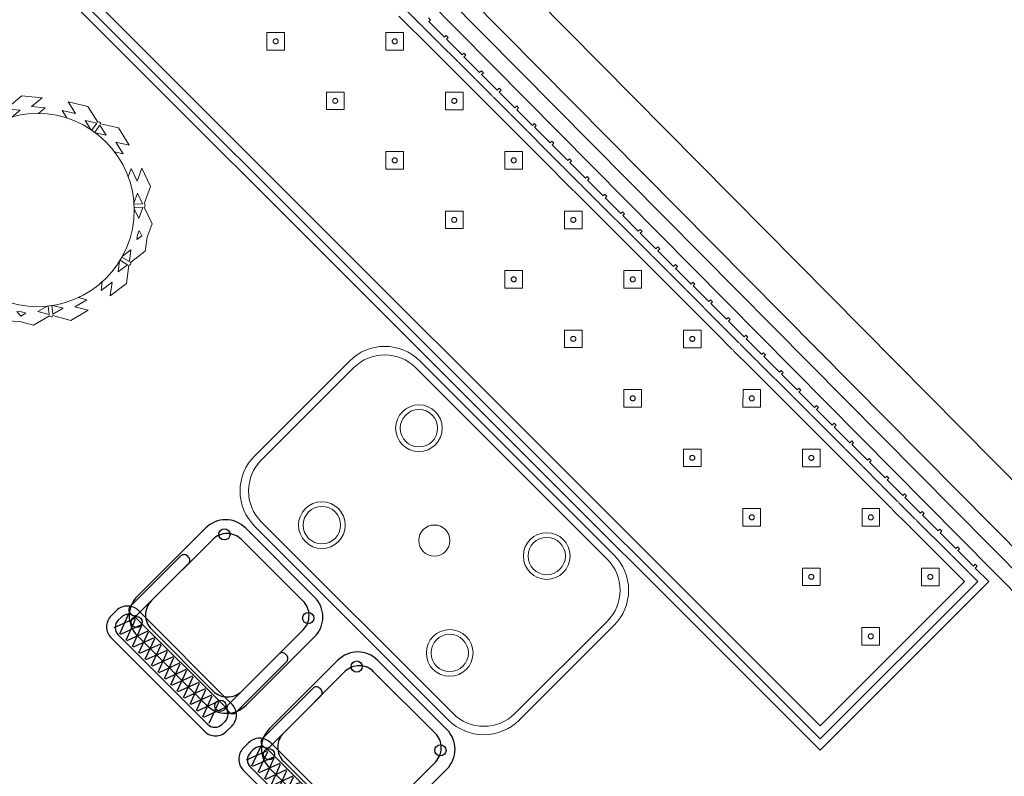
# Model space of a CAD drawing. Header units: metres. Extents: x 2232.4 to 2275.2, y 411.9 to 437.5.
# Tile 9 of 19: x 2244.5 to 2247.6, y 433.4 to 435.8. Entities that reach past the tile are written whole.
import ezdxf

# ---------------------------------------------------------------- set-up
doc = ezdxf.new("R2010")
doc.units = ezdxf.units.M
doc.layers.add('DOOR', color=5, linetype='Continuous')
doc.layers.add('RP_CHAIRS', color=7, linetype='Continuous')
for name, color, linetype, lineweight in [('NC_N1_BANQUETTES', 7, 'Continuous', 13), ('NC_N1_PLANTS', 7, 'Continuous', 13), ('NC_N1_TABLES', 7, 'Continuous', 13)]:
    doc.layers.add(name, color=color, linetype=linetype, lineweight=lineweight)

# ---------------------------------------------------------------- blocks, each defined once
blk = doc.blocks.new('NC_N1_TRIANGLE_L_BANQUETTE')
at = {"color": 0, "linetype": 'Continuous', "lineweight": -2}
for points in [[(0.027, 1.8), (0.027, 1.809), (0.035, 1.809), (0.035, 1.88), (0.027, 1.88), (0.027, 1.889), (0.035, 1.889), (0.035, 1.96), (0.027, 1.96), (0.027, 1.969), (0.035, 1.969), (0.035, 2.04), (0.027, 2.04), (0.027, 2.049), (0.035, 2.049), (0.035, 2.12), (0.027, 2.12), (0.027, 2.129), (0.035, 2.129), (0.035, 2.2), (0.027, 2.2), (0.027, 2.209), (0.035, 2.209), (0.035, 2.28), (0.027, 2.28), (0.027, 2.289), (0.035, 2.289), (0.035, 2.36), (0.027, 2.36), (0.027, 2.369), (0.035, 2.369), (0.035, 2.44), (0.027, 2.44), (0.027, 2.449), (0.035, 2.449), (0.035, 2.52), (0.027, 2.52), (0.027, 2.529), (0.035, 2.529), (0.035, 2.6), (0.027, 2.6), (0.027, 2.609), (0.035, 2.609), (0.035, 2.68), (0.027, 2.68), (0.027, 2.689), (0.035, 2.689), (0.035, 2.76), (0.027, 2.76), (0.027, 2.769), (0.035, 2.769), (0.035, 2.84), (0.027, 2.84), (0.027, 2.849), (0.035, 2.849), (0.035, 2.92), (0.027, 2.92), (0.027, 2.929), (0.035, 2.929), (0.035, 3), (0.027, 3), (0.027, 3.009), (0.035, 3.009), (0.035, 3.08), (0.027, 3.08), (0.027, 3.089), (0.035, 3.089), (0.035, 3.16), (0.027, 3.16), (0.027, 3.169), (0.035, 3.169), (0.035, 3.24), (0.027, 3.24), (0.027, 3.249), (0.035, 3.249), (0.035, 3.32), (0.027, 3.32), (0.027, 3.329), (0.035, 3.329), (0.035, 3.4), (0.027, 3.4), (0.027, 3.409), (0.035, 3.409), (0.035, 3.48), (0.027, 3.48), (0.027, 3.489), (0.035, 3.489), (0.035, 3.56), (0.027, 3.56), (0.027, 3.569), (0.035, 3.569), (0.035, 3.64), (0.027, 3.64), (0.027, 3.649), (0.035, 3.649), (0.035, 3.72), (0.027, 3.72), (0.027, 3.729), (0.035, 3.729), (0.035, 3.8), (0.027, 3.8), (0.027, 3.809), (0.035, 3.809), (0.035, 3.88), (0.027, 3.88), (0.027, 3.889), (0.035, 3.889), (0.035, 3.96), (0.027, 3.96), (0.027, 3.969), (0.035, 3.969), (0.035, 4.04), (0.027, 4.04), (0.027, 4.049), (0.035, 4.049), (0.035, 4.12), (0.027, 4.12), (0.027, 4.129), (0.035, 4.129), (0.035, 4.2), (0.027, 4.2), (0.027, 4.209), (0.035, 4.209), (0.035, 4.28), (0.027, 4.28), (0.027, 4.289), (0.035, 4.289), (0.035, 4.35), (0.8, 4.35), (0.8, 0.8)], [(0.06, 1.729), (0.06, 1.8), (0.0599, 1.8025), (0.0596, 1.8045), (0.0599, 1.8065), (0.06, 1.809), (0.06, 1.88), (0.0599, 1.8825), (0.0596, 1.8845), (0.0599, 1.8865), (0.06, 1.889), (0.06, 1.96), (0.0599, 1.9625), (0.0596, 1.9645), (0.0599, 1.9665), (0.06, 1.969), (0.06, 2.04), (0.0599, 2.0425), (0.0596, 2.0445), (0.0599, 2.0465), (0.06, 2.049), (0.06, 2.12), (0.0599, 2.1225), (0.0596, 2.1245), (0.0599, 2.1265), (0.06, 2.129), (0.06, 2.2), (0.0599, 2.2025), (0.0596, 2.2045), (0.0599, 2.2065), (0.06, 2.209), (0.06, 2.28), (0.0599, 2.2825), (0.0596, 2.2845), (0.0599, 2.2865), (0.06, 2.289), (0.06, 2.36), (0.0599, 2.3625), (0.0596, 2.3645), (0.0599, 2.3665), (0.06, 2.369), (0.06, 2.44), (0.0599, 2.4425), (0.0596, 2.4445), (0.0599, 2.4465), (0.06, 2.449), (0.06, 2.52), (0.0599, 2.5225), (0.0596, 2.5245), (0.0599, 2.5265), (0.06, 2.529), (0.06, 2.6), (0.0599, 2.6025), (0.0596, 2.6045), (0.0599, 2.6065), (0.06, 2.609), (0.06, 2.68), (0.0599, 2.6825), (0.0596, 2.6845), (0.0599, 2.6865), (0.06, 2.689), (0.06, 2.76), (0.0599, 2.7625), (0.0596, 2.7645), (0.0599, 2.7665), (0.06, 2.769), (0.06, 2.84), (0.0599, 2.8425), (0.0596, 2.8445), (0.0599, 2.8465), (0.06, 2.849), (0.06, 2.92), (0.0599, 2.9225), (0.0596, 2.9245), (0.0599, 2.9265), (0.06, 2.929), (0.06, 3), (0.0599, 3.0025), (0.0596, 3.0045), (0.0599, 3.0065), (0.06, 3.009), (0.06, 3.08), (0.0599, 3.0825), (0.0596, 3.0845), (0.0599, 3.0865), (0.06, 3.089), (0.06, 3.16), (0.0599, 3.1625), (0.0596, 3.1645), (0.0599, 3.1665), (0.06, 3.169), (0.06, 3.24), (0.0599, 3.2425), (0.0596, 3.2445), (0.0599, 3.2465), (0.06, 3.249), (0.06, 3.32), (0.0599, 3.3225), (0.0596, 3.3245), (0.0599, 3.3265), (0.06, 3.329), (0.06, 3.4), (0.0599, 3.4025), (0.0596, 3.4045), (0.0599, 3.4065), (0.06, 3.409), (0.06, 3.48), (0.0599, 3.4825), (0.0596, 3.4845), (0.0599, 3.4865), (0.06, 3.489), (0.06, 3.56), (0.0599, 3.5625), (0.0596, 3.5645), (0.0599, 3.5665), (0.06, 3.569), (0.06, 3.64), (0.0599, 3.6425), (0.0596, 3.6445), (0.0599, 3.6465), (0.06, 3.649), (0.06, 3.72), (0.0599, 3.7225), (0.0596, 3.7245), (0.0599, 3.7265), (0.06, 3.729), (0.06, 3.8), (0.0599, 3.8025), (0.0596, 3.8045), (0.0599, 3.8065), (0.06, 3.809), (0.06, 3.88), (0.0599, 3.8825), (0.0596, 3.8845), (0.0599, 3.8865), (0.06, 3.889), (0.06, 3.96), (0.0599, 3.9625), (0.0596, 3.9645), (0.0599, 3.9665), (0.06, 3.969), (0.06, 4.04), (0.0599, 4.0425), (0.0596, 4.0445), (0.0599, 4.0465), (0.06, 4.049), (0.06, 4.12), (0.0599, 4.1225), (0.0596, 4.1245), (0.0599, 4.1265), (0.06, 4.129), (0.06, 4.2), (0.0599, 4.2025), (0.0596, 4.2045), (0.0599, 4.2065), (0.06, 4.209), (0.06, 4.28), (0.0599, 4.2825), (0.0596, 4.2845), (0.0599, 4.2865), (0.06, 4.289), (0.06, 4.325), (0.775, 4.325), (0.775, 0.8)], [(0.09, 1.729), (0.09, 1.8), (0.0898, 1.8045), (0.09, 1.809), (0.09, 1.88), (0.0898, 1.8845), (0.09, 1.889), (0.09, 1.96), (0.0898, 1.9645), (0.09, 1.969), (0.09, 2.04), (0.0898, 2.0445), (0.09, 2.049), (0.09, 2.12), (0.0898, 2.1245), (0.09, 2.129), (0.09, 2.2), (0.0898, 2.2045), (0.09, 2.209), (0.09, 2.28), (0.0898, 2.2845), (0.09, 2.289), (0.09, 2.36), (0.0898, 2.3645), (0.09, 2.369), (0.09, 2.44), (0.0898, 2.4445), (0.09, 2.449), (0.09, 2.52), (0.0898, 2.5245), (0.09, 2.529), (0.09, 2.6), (0.0898, 2.6045), (0.09, 2.609), (0.09, 2.68), (0.0898, 2.6845), (0.09, 2.689), (0.09, 2.76), (0.0898, 2.7645), (0.09, 2.769), (0.09, 2.84), (0.0898, 2.8445), (0.09, 2.849), (0.09, 2.92), (0.0898, 2.9245), (0.09, 2.929), (0.09, 3), (0.0898, 3.0045), (0.09, 3.009), (0.09, 3.08), (0.0898, 3.0845), (0.09, 3.089), (0.09, 3.16), (0.0898, 3.1645), (0.09, 3.169), (0.09, 3.24), (0.0898, 3.2445), (0.09, 3.249), (0.09, 3.32), (0.0898, 3.3245), (0.09, 3.329), (0.09, 3.4), (0.0898, 3.4045), (0.09, 3.409), (0.09, 3.48), (0.0898, 3.4845), (0.09, 3.489), (0.09, 3.56), (0.0898, 3.5645), (0.09, 3.569), (0.09, 3.64), (0.0898, 3.6445), (0.09, 3.649), (0.09, 3.72), (0.0898, 3.7245), (0.09, 3.729), (0.09, 3.8), (0.0898, 3.8045), (0.09, 3.809), (0.09, 3.88), (0.0898, 3.8845), (0.09, 3.889), (0.09, 3.96), (0.0898, 3.9645), (0.09, 3.969), (0.09, 4.04), (0.0898, 4.0445), (0.09, 4.049), (0.09, 4.12), (0.0898, 4.1245), (0.09, 4.129), (0.09, 4.2), (0.0898, 4.2045), (0.09, 4.209), (0.09, 4.28), (0.0898, 4.2845), (0.09, 4.289), (0.09, 4.295), (0.745, 4.295), (0.745, 0.8)]]:
    blk.add_lwpolyline(points, dxfattribs=at)
for points in [[(0.157, 4.167), (0.197, 4.207), (0.157, 4.247), (0.117, 4.207)], [(0.427, 4.167), (0.467, 4.207), (0.427, 4.247), (0.387, 4.207)], [(0.165, 4.207), (0.165, 4.2062), (0.1648, 4.2054), (0.1647, 4.2047), (0.1644, 4.2039), (0.1641, 4.2032), (0.1637, 4.2026), (0.1632, 4.2019), (0.1627, 4.2013), (0.1621, 4.2008), (0.1614, 4.2003), (0.1608, 4.1999), (0.1601, 4.1996), (0.1593, 4.1993), (0.1586, 4.1992), (0.1578, 4.199), (0.157, 4.199), (0.1562, 4.199), (0.1554, 4.1992), (0.1547, 4.1993), (0.1539, 4.1996), (0.1532, 4.1999), (0.1526, 4.2003), (0.1519, 4.2008), (0.1513, 4.2013), (0.1508, 4.2019), (0.1503, 4.2026), (0.1499, 4.2032), (0.1496, 4.2039), (0.1493, 4.2047), (0.1492, 4.2054), (0.149, 4.2062), (0.149, 4.207), (0.149, 4.2078), (0.1492, 4.2086), (0.1493, 4.2093), (0.1496, 4.2101), (0.1499, 4.2108), (0.1503, 4.2114), (0.1508, 4.2121), (0.1513, 4.2127), (0.1519, 4.2132), (0.1526, 4.2137), (0.1532, 4.2141), (0.1539, 4.2144), (0.1547, 4.2147), (0.1554, 4.2148), (0.1562, 4.215), (0.157, 4.215), (0.1578, 4.215), (0.1586, 4.2148), (0.1593, 4.2147), (0.1601, 4.2144), (0.1608, 4.2141), (0.1614, 4.2137), (0.1621, 4.2132), (0.1627, 4.2127), (0.1632, 4.2121), (0.1637, 4.2114), (0.1641, 4.2108), (0.1644, 4.2101), (0.1647, 4.2093), (0.1648, 4.2086), (0.165, 4.2078)], [(0.435, 4.207), (0.435, 4.2062), (0.4348, 4.2054), (0.4347, 4.2047), (0.4344, 4.2039), (0.4341, 4.2032), (0.4337, 4.2026), (0.4332, 4.2019), (0.4327, 4.2013), (0.4321, 4.2008), (0.4314, 4.2003), (0.4308, 4.1999), (0.4301, 4.1996), (0.4293, 4.1993), (0.4286, 4.1992), (0.4278, 4.199), (0.427, 4.199), (0.4262, 4.199), (0.4254, 4.1992), (0.4247, 4.1993), (0.4239, 4.1996), (0.4232, 4.1999), (0.4226, 4.2003), (0.4219, 4.2008), (0.4213, 4.2013), (0.4208, 4.2019), (0.4203, 4.2026), (0.4199, 4.2032), (0.4196, 4.2039), (0.4193, 4.2047), (0.4192, 4.2054), (0.419, 4.2062), (0.419, 4.207), (0.419, 4.2078), (0.4192, 4.2086), (0.4193, 4.2093), (0.4196, 4.2101), (0.4199, 4.2108), (0.4203, 4.2114), (0.4208, 4.2121), (0.4213, 4.2127), (0.4219, 4.2132), (0.4226, 4.2137), (0.4232, 4.2141), (0.4239, 4.2144), (0.4247, 4.2147), (0.4254, 4.2148), (0.4262, 4.215), (0.427, 4.215), (0.4278, 4.215), (0.4286, 4.2148), (0.4293, 4.2147), (0.4301, 4.2144), (0.4308, 4.2141), (0.4314, 4.2137), (0.4321, 4.2132), (0.4327, 4.2127), (0.4332, 4.2121), (0.4337, 4.2114), (0.4341, 4.2108), (0.4344, 4.2101), (0.4347, 4.2093), (0.4348, 4.2086), (0.435, 4.2078)], [(0.157, 3.897), (0.197, 3.937), (0.157, 3.977), (0.117, 3.937)], [(0.427, 3.897), (0.467, 3.937), (0.427, 3.977), (0.387, 3.937)], [(0.165, 3.937), (0.165, 3.9362), (0.1648, 3.9354), (0.1647, 3.9347), (0.1644, 3.9339), (0.1641, 3.9332), (0.1637, 3.9326), (0.1632, 3.9319), (0.1627, 3.9313), (0.1621, 3.9308), (0.1614, 3.9303), (0.1608, 3.9299), (0.1601, 3.9296), (0.1593, 3.9293), (0.1586, 3.9292), (0.1578, 3.929), (0.157, 3.929), (0.1562, 3.929), (0.1554, 3.9292), (0.1547, 3.9293), (0.1539, 3.9296), (0.1532, 3.9299), (0.1526, 3.9303), (0.1519, 3.9308), (0.1513, 3.9313), (0.1508, 3.9319), (0.1503, 3.9326), (0.1499, 3.9332), (0.1496, 3.9339), (0.1493, 3.9347), (0.1492, 3.9354), (0.149, 3.9362), (0.149, 3.937), (0.149, 3.9378), (0.1492, 3.9386), (0.1493, 3.9393), (0.1496, 3.9401), (0.1499, 3.9408), (0.1503, 3.9414), (0.1508, 3.9421), (0.1513, 3.9427), (0.1519, 3.9432), (0.1526, 3.9437), (0.1532, 3.9441), (0.1539, 3.9444), (0.1547, 3.9447), (0.1554, 3.9448), (0.1562, 3.945), (0.157, 3.945), (0.1578, 3.945), (0.1586, 3.9448), (0.1593, 3.9447), (0.1601, 3.9444), (0.1608, 3.9441), (0.1614, 3.9437), (0.1621, 3.9432), (0.1627, 3.9427), (0.1632, 3.9421), (0.1637, 3.9414), (0.1641, 3.9408), (0.1644, 3.9401), (0.1647, 3.9393), (0.1648, 3.9386), (0.165, 3.9378)], [(0.435, 3.937), (0.435, 3.9362), (0.4348, 3.9354), (0.4347, 3.9347), (0.4344, 3.9339), (0.4341, 3.9332), (0.4337, 3.9326), (0.4332, 3.9319), (0.4327, 3.9313), (0.4321, 3.9308), (0.4314, 3.9303), (0.4308, 3.9299), (0.4301, 3.9296), (0.4293, 3.9293), (0.4286, 3.9292), (0.4278, 3.929), (0.427, 3.929), (0.4262, 3.929), (0.4254, 3.9292), (0.4247, 3.9293), (0.4239, 3.9296), (0.4232, 3.9299), (0.4226, 3.9303), (0.4219, 3.9308), (0.4213, 3.9313), (0.4208, 3.9319), (0.4203, 3.9326), (0.4199, 3.9332), (0.4196, 3.9339), (0.4193, 3.9347), (0.4192, 3.9354), (0.419, 3.9362), (0.419, 3.937), (0.419, 3.9378), (0.4192, 3.9386), (0.4193, 3.9393), (0.4196, 3.9401), (0.4199, 3.9408), (0.4203, 3.9414), (0.4208, 3.9421), (0.4213, 3.9427), (0.4219, 3.9432), (0.4226, 3.9437), (0.4232, 3.9441), (0.4239, 3.9444), (0.4247, 3.9447), (0.4254, 3.9448), (0.4262, 3.945), (0.427, 3.945), (0.4278, 3.945), (0.4286, 3.9448), (0.4293, 3.9447), (0.4301, 3.9444), (0.4308, 3.9441), (0.4314, 3.9437), (0.4321, 3.9432), (0.4327, 3.9427), (0.4332, 3.9421), (0.4337, 3.9414), (0.4341, 3.9408), (0.4344, 3.9401), (0.4347, 3.9393), (0.4348, 3.9386), (0.435, 3.9378)], [(0.157, 3.627), (0.197, 3.667), (0.157, 3.707), (0.117, 3.667)], [(0.427, 3.627), (0.467, 3.667), (0.427, 3.707), (0.387, 3.667)], [(0.165, 3.667), (0.165, 3.6662), (0.1648, 3.6654), (0.1647, 3.6647), (0.1644, 3.6639), (0.1641, 3.6632), (0.1637, 3.6626), (0.1632, 3.6619), (0.1627, 3.6613), (0.1621, 3.6608), (0.1614, 3.6603), (0.1608, 3.6599), (0.1601, 3.6596), (0.1593, 3.6593), (0.1586, 3.6592), (0.1578, 3.659), (0.157, 3.659), (0.1562, 3.659), (0.1554, 3.6592), (0.1547, 3.6593), (0.1539, 3.6596), (0.1532, 3.6599), (0.1526, 3.6603), (0.1519, 3.6608), (0.1513, 3.6613), (0.1508, 3.6619), (0.1503, 3.6626), (0.1499, 3.6632), (0.1496, 3.6639), (0.1493, 3.6647), (0.1492, 3.6654), (0.149, 3.6662), (0.149, 3.667), (0.149, 3.6678), (0.1492, 3.6686), (0.1493, 3.6693), (0.1496, 3.6701), (0.1499, 3.6708), (0.1503, 3.6714), (0.1508, 3.6721), (0.1513, 3.6727), (0.1519, 3.6732), (0.1526, 3.6737), (0.1532, 3.6741), (0.1539, 3.6744), (0.1547, 3.6747), (0.1554, 3.6748), (0.1562, 3.675), (0.157, 3.675), (0.1578, 3.675), (0.1586, 3.6748), (0.1593, 3.6747), (0.1601, 3.6744), (0.1608, 3.6741), (0.1614, 3.6737), (0.1621, 3.6732), (0.1627, 3.6727), (0.1632, 3.6721), (0.1637, 3.6714), (0.1641, 3.6708), (0.1644, 3.6701), (0.1647, 3.6693), (0.1648, 3.6686), (0.165, 3.6678)], [(0.435, 3.667), (0.435, 3.6662), (0.4348, 3.6654), (0.4347, 3.6647), (0.4344, 3.6639), (0.4341, 3.6632), (0.4337, 3.6626), (0.4332, 3.6619), (0.4327, 3.6613), (0.4321, 3.6608), (0.4314, 3.6603), (0.4308, 3.6599), (0.4301, 3.6596), (0.4293, 3.6593), (0.4286, 3.6592), (0.4278, 3.659), (0.427, 3.659), (0.4262, 3.659), (0.4254, 3.6592), (0.4247, 3.6593), (0.4239, 3.6596), (0.4232, 3.6599), (0.4226, 3.6603), (0.4219, 3.6608), (0.4213, 3.6613), (0.4208, 3.6619), (0.4203, 3.6626), (0.4199, 3.6632), (0.4196, 3.6639), (0.4193, 3.6647), (0.4192, 3.6654), (0.419, 3.6662), (0.419, 3.667), (0.419, 3.6678), (0.4192, 3.6686), (0.4193, 3.6693), (0.4196, 3.6701), (0.4199, 3.6708), (0.4203, 3.6714), (0.4208, 3.6721), (0.4213, 3.6727), (0.4219, 3.6732), (0.4226, 3.6737), (0.4232, 3.6741), (0.4239, 3.6744), (0.4247, 3.6747), (0.4254, 3.6748), (0.4262, 3.675), (0.427, 3.675), (0.4278, 3.675), (0.4286, 3.6748), (0.4293, 3.6747), (0.4301, 3.6744), (0.4308, 3.6741), (0.4314, 3.6737), (0.4321, 3.6732), (0.4327, 3.6727), (0.4332, 3.6721), (0.4337, 3.6714), (0.4341, 3.6708), (0.4344, 3.6701), (0.4347, 3.6693), (0.4348, 3.6686), (0.435, 3.6678)], [(0.157, 3.357), (0.197, 3.397), (0.157, 3.437), (0.117, 3.397)], [(0.427, 3.357), (0.467, 3.397), (0.427, 3.437), (0.387, 3.397)], [(0.165, 3.397), (0.165, 3.3962), (0.1648, 3.3954), (0.1647, 3.3947), (0.1644, 3.3939), (0.1641, 3.3932), (0.1637, 3.3926), (0.1632, 3.3919), (0.1627, 3.3913), (0.1621, 3.3908), (0.1614, 3.3903), (0.1608, 3.3899), (0.1601, 3.3896), (0.1593, 3.3893), (0.1586, 3.3892), (0.1578, 3.389), (0.157, 3.389), (0.1562, 3.389), (0.1554, 3.3892), (0.1547, 3.3893), (0.1539, 3.3896), (0.1532, 3.3899), (0.1526, 3.3903), (0.1519, 3.3908), (0.1513, 3.3913), (0.1508, 3.3919), (0.1503, 3.3926), (0.1499, 3.3932), (0.1496, 3.3939), (0.1493, 3.3947), (0.1492, 3.3954), (0.149, 3.3962), (0.149, 3.397), (0.149, 3.3978), (0.1492, 3.3986), (0.1493, 3.3993), (0.1496, 3.4001), (0.1499, 3.4008), (0.1503, 3.4014), (0.1508, 3.4021), (0.1513, 3.4027), (0.1519, 3.4032), (0.1526, 3.4037), (0.1532, 3.4041), (0.1539, 3.4044), (0.1547, 3.4047), (0.1554, 3.4048), (0.1562, 3.405), (0.157, 3.405), (0.1578, 3.405), (0.1586, 3.4048), (0.1593, 3.4047), (0.1601, 3.4044), (0.1608, 3.4041), (0.1614, 3.4037), (0.1621, 3.4032), (0.1627, 3.4027), (0.1632, 3.4021), (0.1637, 3.4014), (0.1641, 3.4008), (0.1644, 3.4001), (0.1647, 3.3993), (0.1648, 3.3986), (0.165, 3.3978)], [(0.435, 3.397), (0.435, 3.3962), (0.4348, 3.3954), (0.4347, 3.3947), (0.4344, 3.3939), (0.4341, 3.3932), (0.4337, 3.3926), (0.4332, 3.3919), (0.4327, 3.3913), (0.4321, 3.3908), (0.4314, 3.3903), (0.4308, 3.3899), (0.4301, 3.3896), (0.4293, 3.3893), (0.4286, 3.3892), (0.4278, 3.389), (0.427, 3.389), (0.4262, 3.389), (0.4254, 3.3892), (0.4247, 3.3893), (0.4239, 3.3896), (0.4232, 3.3899), (0.4226, 3.3903), (0.4219, 3.3908), (0.4213, 3.3913), (0.4208, 3.3919), (0.4203, 3.3926), (0.4199, 3.3932), (0.4196, 3.3939), (0.4193, 3.3947), (0.4192, 3.3954), (0.419, 3.3962), (0.419, 3.397), (0.419, 3.3978), (0.4192, 3.3986), (0.4193, 3.3993), (0.4196, 3.4001), (0.4199, 3.4008), (0.4203, 3.4014), (0.4208, 3.4021), (0.4213, 3.4027), (0.4219, 3.4032), (0.4226, 3.4037), (0.4232, 3.4041), (0.4239, 3.4044), (0.4247, 3.4047), (0.4254, 3.4048), (0.4262, 3.405), (0.427, 3.405), (0.4278, 3.405), (0.4286, 3.4048), (0.4293, 3.4047), (0.4301, 3.4044), (0.4308, 3.4041), (0.4314, 3.4037), (0.4321, 3.4032), (0.4327, 3.4027), (0.4332, 3.4021), (0.4337, 3.4014), (0.4341, 3.4008), (0.4344, 3.4001), (0.4347, 3.3993), (0.4348, 3.3986), (0.435, 3.3978)], [(0.157, 3.087), (0.197, 3.127), (0.157, 3.167), (0.117, 3.127)], [(0.427, 3.087), (0.467, 3.127), (0.427, 3.167), (0.387, 3.127)], [(0.165, 3.127), (0.165, 3.1262), (0.1648, 3.1254), (0.1647, 3.1247), (0.1644, 3.1239), (0.1641, 3.1232), (0.1637, 3.1226), (0.1632, 3.1219), (0.1627, 3.1213), (0.1621, 3.1208), (0.1614, 3.1203), (0.1608, 3.1199), (0.1601, 3.1196), (0.1593, 3.1193), (0.1586, 3.1192), (0.1578, 3.119), (0.157, 3.119), (0.1562, 3.119), (0.1554, 3.1192), (0.1547, 3.1193), (0.1539, 3.1196), (0.1532, 3.1199), (0.1526, 3.1203), (0.1519, 3.1208), (0.1513, 3.1213), (0.1508, 3.1219), (0.1503, 3.1226), (0.1499, 3.1232), (0.1496, 3.1239), (0.1493, 3.1247), (0.1492, 3.1254), (0.149, 3.1262), (0.149, 3.127), (0.149, 3.1278), (0.1492, 3.1286), (0.1493, 3.1293), (0.1496, 3.1301), (0.1499, 3.1308), (0.1503, 3.1314), (0.1508, 3.1321), (0.1513, 3.1327), (0.1519, 3.1332), (0.1526, 3.1337), (0.1532, 3.1341), (0.1539, 3.1344), (0.1547, 3.1347), (0.1554, 3.1348), (0.1562, 3.135), (0.157, 3.135), (0.1578, 3.135), (0.1586, 3.1348), (0.1593, 3.1347), (0.1601, 3.1344), (0.1608, 3.1341), (0.1614, 3.1337), (0.1621, 3.1332), (0.1627, 3.1327), (0.1632, 3.1321), (0.1637, 3.1314), (0.1641, 3.1308), (0.1644, 3.1301), (0.1647, 3.1293), (0.1648, 3.1286), (0.165, 3.1278)], [(0.435, 3.127), (0.435, 3.1262), (0.4348, 3.1254), (0.4347, 3.1247), (0.4344, 3.1239), (0.4341, 3.1232), (0.4337, 3.1226), (0.4332, 3.1219), (0.4327, 3.1213), (0.4321, 3.1208), (0.4314, 3.1203), (0.4308, 3.1199), (0.4301, 3.1196), (0.4293, 3.1193), (0.4286, 3.1192), (0.4278, 3.119), (0.427, 3.119), (0.4262, 3.119), (0.4254, 3.1192), (0.4247, 3.1193), (0.4239, 3.1196), (0.4232, 3.1199), (0.4226, 3.1203), (0.4219, 3.1208), (0.4213, 3.1213), (0.4208, 3.1219), (0.4203, 3.1226), (0.4199, 3.1232), (0.4196, 3.1239), (0.4193, 3.1247), (0.4192, 3.1254), (0.419, 3.1262), (0.419, 3.127), (0.419, 3.1278), (0.4192, 3.1286), (0.4193, 3.1293), (0.4196, 3.1301), (0.4199, 3.1308), (0.4203, 3.1314), (0.4208, 3.1321), (0.4213, 3.1327), (0.4219, 3.1332), (0.4226, 3.1337), (0.4232, 3.1341), (0.4239, 3.1344), (0.4247, 3.1347), (0.4254, 3.1348), (0.4262, 3.135), (0.427, 3.135), (0.4278, 3.135), (0.4286, 3.1348), (0.4293, 3.1347), (0.4301, 3.1344), (0.4308, 3.1341), (0.4314, 3.1337), (0.4321, 3.1332), (0.4327, 3.1327), (0.4332, 3.1321), (0.4337, 3.1314), (0.4341, 3.1308), (0.4344, 3.1301), (0.4347, 3.1293), (0.4348, 3.1286), (0.435, 3.1278)], [(0.157, 2.817), (0.197, 2.857), (0.157, 2.897), (0.117, 2.857)], [(0.427, 2.817), (0.467, 2.857), (0.427, 2.897), (0.387, 2.857)], [(0.165, 2.857), (0.165, 2.8562), (0.1648, 2.8554), (0.1647, 2.8547), (0.1644, 2.8539), (0.1641, 2.8532), (0.1637, 2.8526), (0.1632, 2.8519), (0.1627, 2.8513), (0.1621, 2.8508), (0.1614, 2.8503), (0.1608, 2.8499), (0.1601, 2.8496), (0.1593, 2.8493), (0.1586, 2.8492), (0.1578, 2.849), (0.157, 2.849), (0.1562, 2.849), (0.1554, 2.8492), (0.1547, 2.8493), (0.1539, 2.8496), (0.1532, 2.8499), (0.1526, 2.8503), (0.1519, 2.8508), (0.1513, 2.8513), (0.1508, 2.8519), (0.1503, 2.8526), (0.1499, 2.8532), (0.1496, 2.8539), (0.1493, 2.8547), (0.1492, 2.8554), (0.149, 2.8562), (0.149, 2.857), (0.149, 2.8578), (0.1492, 2.8586), (0.1493, 2.8593), (0.1496, 2.8601), (0.1499, 2.8608), (0.1503, 2.8614), (0.1508, 2.8621), (0.1513, 2.8627), (0.1519, 2.8632), (0.1526, 2.8637), (0.1532, 2.8641), (0.1539, 2.8644), (0.1547, 2.8647), (0.1554, 2.8648), (0.1562, 2.865), (0.157, 2.865), (0.1578, 2.865), (0.1586, 2.8648), (0.1593, 2.8647), (0.1601, 2.8644), (0.1608, 2.8641), (0.1614, 2.8637), (0.1621, 2.8632), (0.1627, 2.8627), (0.1632, 2.8621), (0.1637, 2.8614), (0.1641, 2.8608), (0.1644, 2.8601), (0.1647, 2.8593), (0.1648, 2.8586), (0.165, 2.8578)], [(0.435, 2.857), (0.435, 2.8562), (0.4348, 2.8554), (0.4347, 2.8547), (0.4344, 2.8539), (0.4341, 2.8532), (0.4337, 2.8526), (0.4332, 2.8519), (0.4327, 2.8513), (0.4321, 2.8508), (0.4314, 2.8503), (0.4308, 2.8499), (0.4301, 2.8496), (0.4293, 2.8493), (0.4286, 2.8492), (0.4278, 2.849), (0.427, 2.849), (0.4262, 2.849), (0.4254, 2.8492), (0.4247, 2.8493), (0.4239, 2.8496), (0.4232, 2.8499), (0.4226, 2.8503), (0.4219, 2.8508), (0.4213, 2.8513), (0.4208, 2.8519), (0.4203, 2.8526), (0.4199, 2.8532), (0.4196, 2.8539), (0.4193, 2.8547), (0.4192, 2.8554), (0.419, 2.8562), (0.419, 2.857), (0.419, 2.8578), (0.4192, 2.8586), (0.4193, 2.8593), (0.4196, 2.8601), (0.4199, 2.8608), (0.4203, 2.8614), (0.4208, 2.8621), (0.4213, 2.8627), (0.4219, 2.8632), (0.4226, 2.8637), (0.4232, 2.8641), (0.4239, 2.8644), (0.4247, 2.8647), (0.4254, 2.8648), (0.4262, 2.865), (0.427, 2.865), (0.4278, 2.865), (0.4286, 2.8648), (0.4293, 2.8647), (0.4301, 2.8644), (0.4308, 2.8641), (0.4314, 2.8637), (0.4321, 2.8632), (0.4327, 2.8627), (0.4332, 2.8621), (0.4337, 2.8614), (0.4341, 2.8608), (0.4344, 2.8601), (0.4347, 2.8593), (0.4348, 2.8586), (0.435, 2.8578)], [(0.157, 2.547), (0.197, 2.587), (0.157, 2.627), (0.117, 2.587)], [(0.427, 2.547), (0.467, 2.587), (0.427, 2.627), (0.387, 2.587)], [(0.165, 2.587), (0.165, 2.5862), (0.1648, 2.5854), (0.1647, 2.5847), (0.1644, 2.5839), (0.1641, 2.5832), (0.1637, 2.5826), (0.1632, 2.5819), (0.1627, 2.5813), (0.1621, 2.5808), (0.1614, 2.5803), (0.1608, 2.5799), (0.1601, 2.5796), (0.1593, 2.5793), (0.1586, 2.5792), (0.1578, 2.579), (0.157, 2.579), (0.1562, 2.579), (0.1554, 2.5792), (0.1547, 2.5793), (0.1539, 2.5796), (0.1532, 2.5799), (0.1526, 2.5803), (0.1519, 2.5808), (0.1513, 2.5813), (0.1508, 2.5819), (0.1503, 2.5826), (0.1499, 2.5832), (0.1496, 2.5839), (0.1493, 2.5847), (0.1492, 2.5854), (0.149, 2.5862), (0.149, 2.587), (0.149, 2.5878), (0.1492, 2.5886), (0.1493, 2.5893), (0.1496, 2.5901), (0.1499, 2.5908), (0.1503, 2.5914), (0.1508, 2.5921), (0.1513, 2.5927), (0.1519, 2.5932), (0.1526, 2.5937), (0.1532, 2.5941), (0.1539, 2.5944), (0.1547, 2.5947), (0.1554, 2.5948), (0.1562, 2.595), (0.157, 2.595), (0.1578, 2.595), (0.1586, 2.5948), (0.1593, 2.5947), (0.1601, 2.5944), (0.1608, 2.5941), (0.1614, 2.5937), (0.1621, 2.5932), (0.1627, 2.5927), (0.1632, 2.5921), (0.1637, 2.5914), (0.1641, 2.5908), (0.1644, 2.5901), (0.1647, 2.5893), (0.1648, 2.5886), (0.165, 2.5878)], [(0.435, 2.587), (0.435, 2.5862), (0.4348, 2.5854), (0.4347, 2.5847), (0.4344, 2.5839), (0.4341, 2.5832), (0.4337, 2.5826), (0.4332, 2.5819), (0.4327, 2.5813), (0.4321, 2.5808), (0.4314, 2.5803), (0.4308, 2.5799), (0.4301, 2.5796), (0.4293, 2.5793), (0.4286, 2.5792), (0.4278, 2.579), (0.427, 2.579), (0.4262, 2.579), (0.4254, 2.5792), (0.4247, 2.5793), (0.4239, 2.5796), (0.4232, 2.5799), (0.4226, 2.5803), (0.4219, 2.5808), (0.4213, 2.5813), (0.4208, 2.5819), (0.4203, 2.5826), (0.4199, 2.5832), (0.4196, 2.5839), (0.4193, 2.5847), (0.4192, 2.5854), (0.419, 2.5862), (0.419, 2.587), (0.419, 2.5878), (0.4192, 2.5886), (0.4193, 2.5893), (0.4196, 2.5901), (0.4199, 2.5908), (0.4203, 2.5914), (0.4208, 2.5921), (0.4213, 2.5927), (0.4219, 2.5932), (0.4226, 2.5937), (0.4232, 2.5941), (0.4239, 2.5944), (0.4247, 2.5947), (0.4254, 2.5948), (0.4262, 2.595), (0.427, 2.595), (0.4278, 2.595), (0.4286, 2.5948), (0.4293, 2.5947), (0.4301, 2.5944), (0.4308, 2.5941), (0.4314, 2.5937), (0.4321, 2.5932), (0.4327, 2.5927), (0.4332, 2.5921), (0.4337, 2.5914), (0.4341, 2.5908), (0.4344, 2.5901), (0.4347, 2.5893), (0.4348, 2.5886), (0.435, 2.5878)], [(0.157, 2.277), (0.197, 2.317), (0.157, 2.357), (0.117, 2.317)], [(0.427, 2.277), (0.467, 2.317), (0.427, 2.357), (0.387, 2.317)], [(0.165, 2.317), (0.165, 2.3162), (0.1648, 2.3154), (0.1647, 2.3147), (0.1644, 2.3139), (0.1641, 2.3132), (0.1637, 2.3126), (0.1632, 2.3119), (0.1627, 2.3113), (0.1621, 2.3108), (0.1614, 2.3103), (0.1608, 2.3099), (0.1601, 2.3096), (0.1593, 2.3093), (0.1586, 2.3092), (0.1578, 2.309), (0.157, 2.309), (0.1562, 2.309), (0.1554, 2.3092), (0.1547, 2.3093), (0.1539, 2.3096), (0.1532, 2.3099), (0.1526, 2.3103), (0.1519, 2.3108), (0.1513, 2.3113), (0.1508, 2.3119), (0.1503, 2.3126), (0.1499, 2.3132), (0.1496, 2.3139), (0.1493, 2.3147), (0.1492, 2.3154), (0.149, 2.3162), (0.149, 2.317), (0.149, 2.3178), (0.1492, 2.3186), (0.1493, 2.3193), (0.1496, 2.3201), (0.1499, 2.3208), (0.1503, 2.3214), (0.1508, 2.3221), (0.1513, 2.3227), (0.1519, 2.3232), (0.1526, 2.3237), (0.1532, 2.3241), (0.1539, 2.3244), (0.1547, 2.3247), (0.1554, 2.3248), (0.1562, 2.325), (0.157, 2.325), (0.1578, 2.325), (0.1586, 2.3248), (0.1593, 2.3247), (0.1601, 2.3244), (0.1608, 2.3241), (0.1614, 2.3237), (0.1621, 2.3232), (0.1627, 2.3227), (0.1632, 2.3221), (0.1637, 2.3214), (0.1641, 2.3208), (0.1644, 2.3201), (0.1647, 2.3193), (0.1648, 2.3186), (0.165, 2.3178)], [(0.435, 2.317), (0.435, 2.3162), (0.4348, 2.3154), (0.4347, 2.3147), (0.4344, 2.3139), (0.4341, 2.3132), (0.4337, 2.3126), (0.4332, 2.3119), (0.4327, 2.3113), (0.4321, 2.3108), (0.4314, 2.3103), (0.4308, 2.3099), (0.4301, 2.3096), (0.4293, 2.3093), (0.4286, 2.3092), (0.4278, 2.309), (0.427, 2.309), (0.4262, 2.309), (0.4254, 2.3092), (0.4247, 2.3093), (0.4239, 2.3096), (0.4232, 2.3099), (0.4226, 2.3103), (0.4219, 2.3108), (0.4213, 2.3113), (0.4208, 2.3119), (0.4203, 2.3126), (0.4199, 2.3132), (0.4196, 2.3139), (0.4193, 2.3147), (0.4192, 2.3154), (0.419, 2.3162), (0.419, 2.317), (0.419, 2.3178), (0.4192, 2.3186), (0.4193, 2.3193), (0.4196, 2.3201), (0.4199, 2.3208), (0.4203, 2.3214), (0.4208, 2.3221), (0.4213, 2.3227), (0.4219, 2.3232), (0.4226, 2.3237), (0.4232, 2.3241), (0.4239, 2.3244), (0.4247, 2.3247), (0.4254, 2.3248), (0.4262, 2.325), (0.427, 2.325), (0.4278, 2.325), (0.4286, 2.3248), (0.4293, 2.3247), (0.4301, 2.3244), (0.4308, 2.3241), (0.4314, 2.3237), (0.4321, 2.3232), (0.4327, 2.3227), (0.4332, 2.3221), (0.4337, 2.3214), (0.4341, 2.3208), (0.4344, 2.3201), (0.4347, 2.3193), (0.4348, 2.3186), (0.435, 2.3178)], [(0.157, 2.007), (0.197, 2.047), (0.157, 2.087), (0.117, 2.047)], [(0.427, 2.007), (0.467, 2.047), (0.427, 2.087), (0.387, 2.047)], [(0.165, 2.047), (0.165, 2.0462), (0.1648, 2.0454), (0.1647, 2.0447), (0.1644, 2.0439), (0.1641, 2.0432), (0.1637, 2.0426), (0.1632, 2.0419), (0.1627, 2.0413), (0.1621, 2.0408), (0.1614, 2.0403), (0.1608, 2.0399), (0.1601, 2.0396), (0.1593, 2.0393), (0.1586, 2.0392), (0.1578, 2.039), (0.157, 2.039), (0.1562, 2.039), (0.1554, 2.0392), (0.1547, 2.0393), (0.1539, 2.0396), (0.1532, 2.0399), (0.1526, 2.0403), (0.1519, 2.0408), (0.1513, 2.0413), (0.1508, 2.0419), (0.1503, 2.0426), (0.1499, 2.0432), (0.1496, 2.0439), (0.1493, 2.0447), (0.1492, 2.0454), (0.149, 2.0462), (0.149, 2.047), (0.149, 2.0478), (0.1492, 2.0486), (0.1493, 2.0493), (0.1496, 2.0501), (0.1499, 2.0508), (0.1503, 2.0514), (0.1508, 2.0521), (0.1513, 2.0527), (0.1519, 2.0532), (0.1526, 2.0537), (0.1532, 2.0541), (0.1539, 2.0544), (0.1547, 2.0547), (0.1554, 2.0548), (0.1562, 2.055), (0.157, 2.055), (0.1578, 2.055), (0.1586, 2.0548), (0.1593, 2.0547), (0.1601, 2.0544), (0.1608, 2.0541), (0.1614, 2.0537), (0.1621, 2.0532), (0.1627, 2.0527), (0.1632, 2.0521), (0.1637, 2.0514), (0.1641, 2.0508), (0.1644, 2.0501), (0.1647, 2.0493), (0.1648, 2.0486), (0.165, 2.0478)], [(0.435, 2.047), (0.435, 2.0462), (0.4348, 2.0454), (0.4347, 2.0447), (0.4344, 2.0439), (0.4341, 2.0432), (0.4337, 2.0426), (0.4332, 2.0419), (0.4327, 2.0413), (0.4321, 2.0408), (0.4314, 2.0403), (0.4308, 2.0399), (0.4301, 2.0396), (0.4293, 2.0393), (0.4286, 2.0392), (0.4278, 2.039), (0.427, 2.039), (0.4262, 2.039), (0.4254, 2.0392), (0.4247, 2.0393), (0.4239, 2.0396), (0.4232, 2.0399), (0.4226, 2.0403), (0.4219, 2.0408), (0.4213, 2.0413), (0.4208, 2.0419), (0.4203, 2.0426), (0.4199, 2.0432), (0.4196, 2.0439), (0.4193, 2.0447), (0.4192, 2.0454), (0.419, 2.0462), (0.419, 2.047), (0.419, 2.0478), (0.4192, 2.0486), (0.4193, 2.0493), (0.4196, 2.0501), (0.4199, 2.0508), (0.4203, 2.0514), (0.4208, 2.0521), (0.4213, 2.0527), (0.4219, 2.0532), (0.4226, 2.0537), (0.4232, 2.0541), (0.4239, 2.0544), (0.4247, 2.0547), (0.4254, 2.0548), (0.4262, 2.055), (0.427, 2.055), (0.4278, 2.055), (0.4286, 2.0548), (0.4293, 2.0547), (0.4301, 2.0544), (0.4308, 2.0541), (0.4314, 2.0537), (0.4321, 2.0532), (0.4327, 2.0527), (0.4332, 2.0521), (0.4337, 2.0514), (0.4341, 2.0508), (0.4344, 2.0501), (0.4347, 2.0493), (0.4348, 2.0486), (0.435, 2.0478)], [(0.157, 1.737), (0.197, 1.777), (0.157, 1.817), (0.117, 1.777)], [(0.427, 1.737), (0.467, 1.777), (0.427, 1.817), (0.387, 1.777)], [(0.165, 1.777), (0.165, 1.7762), (0.1648, 1.7754), (0.1647, 1.7747), (0.1644, 1.7739), (0.1641, 1.7732), (0.1637, 1.7726), (0.1632, 1.7719), (0.1627, 1.7713), (0.1621, 1.7708), (0.1614, 1.7703), (0.1608, 1.7699), (0.1601, 1.7696), (0.1593, 1.7693), (0.1586, 1.7692), (0.1578, 1.769), (0.157, 1.769), (0.1562, 1.769), (0.1554, 1.7692), (0.1547, 1.7693), (0.1539, 1.7696), (0.1532, 1.7699), (0.1526, 1.7703), (0.1519, 1.7708), (0.1513, 1.7713), (0.1508, 1.7719), (0.1503, 1.7726), (0.1499, 1.7732), (0.1496, 1.7739), (0.1493, 1.7747), (0.1492, 1.7754), (0.149, 1.7762), (0.149, 1.777), (0.149, 1.7778), (0.1492, 1.7786), (0.1493, 1.7793), (0.1496, 1.7801), (0.1499, 1.7808), (0.1503, 1.7814), (0.1508, 1.7821), (0.1513, 1.7827), (0.1519, 1.7832), (0.1526, 1.7837), (0.1532, 1.7841), (0.1539, 1.7844), (0.1547, 1.7847), (0.1554, 1.7848), (0.1562, 1.785), (0.157, 1.785), (0.1578, 1.785), (0.1586, 1.7848), (0.1593, 1.7847), (0.1601, 1.7844), (0.1608, 1.7841), (0.1614, 1.7837), (0.1621, 1.7832), (0.1627, 1.7827), (0.1632, 1.7821), (0.1637, 1.7814), (0.1641, 1.7808), (0.1644, 1.7801), (0.1647, 1.7793), (0.1648, 1.7786), (0.165, 1.7778)], [(0.435, 1.777), (0.435, 1.7762), (0.4348, 1.7754), (0.4347, 1.7747), (0.4344, 1.7739), (0.4341, 1.7732), (0.4337, 1.7726), (0.4332, 1.7719), (0.4327, 1.7713), (0.4321, 1.7708), (0.4314, 1.7703), (0.4308, 1.7699), (0.4301, 1.7696), (0.4293, 1.7693), (0.4286, 1.7692), (0.4278, 1.769), (0.427, 1.769), (0.4262, 1.769), (0.4254, 1.7692), (0.4247, 1.7693), (0.4239, 1.7696), (0.4232, 1.7699), (0.4226, 1.7703), (0.4219, 1.7708), (0.4213, 1.7713), (0.4208, 1.7719), (0.4203, 1.7726), (0.4199, 1.7732), (0.4196, 1.7739), (0.4193, 1.7747), (0.4192, 1.7754), (0.419, 1.7762), (0.419, 1.777), (0.419, 1.7778), (0.4192, 1.7786), (0.4193, 1.7793), (0.4196, 1.7801), (0.4199, 1.7808), (0.4203, 1.7814), (0.4208, 1.7821), (0.4213, 1.7827), (0.4219, 1.7832), (0.4226, 1.7837), (0.4232, 1.7841), (0.4239, 1.7844), (0.4247, 1.7847), (0.4254, 1.7848), (0.4262, 1.785), (0.427, 1.785), (0.4278, 1.785), (0.4286, 1.7848), (0.4293, 1.7847), (0.4301, 1.7844), (0.4308, 1.7841), (0.4314, 1.7837), (0.4321, 1.7832), (0.4327, 1.7827), (0.4332, 1.7821), (0.4337, 1.7814), (0.4341, 1.7808), (0.4344, 1.7801), (0.4347, 1.7793), (0.4348, 1.7786), (0.435, 1.7778)], [(0.427, 1.467), (0.467, 1.507), (0.427, 1.547), (0.387, 1.507)], [(0.435, 1.507), (0.435, 1.5062), (0.4348, 1.5054), (0.4347, 1.5047), (0.4344, 1.5039), (0.4341, 1.5032), (0.4337, 1.5026), (0.4332, 1.5019), (0.4327, 1.5013), (0.4321, 1.5008), (0.4314, 1.5003), (0.4308, 1.4999), (0.4301, 1.4996), (0.4293, 1.4993), (0.4286, 1.4992), (0.4278, 1.499), (0.427, 1.499), (0.4262, 1.499), (0.4254, 1.4992), (0.4247, 1.4993), (0.4239, 1.4996), (0.4232, 1.4999), (0.4226, 1.5003), (0.4219, 1.5008), (0.4213, 1.5013), (0.4208, 1.5019), (0.4203, 1.5026), (0.4199, 1.5032), (0.4196, 1.5039), (0.4193, 1.5047), (0.4192, 1.5054), (0.419, 1.5062), (0.419, 1.507), (0.419, 1.5078), (0.4192, 1.5086), (0.4193, 1.5093), (0.4196, 1.5101), (0.4199, 1.5108), (0.4203, 1.5114), (0.4208, 1.5121), (0.4213, 1.5127), (0.4219, 1.5132), (0.4226, 1.5137), (0.4232, 1.5141), (0.4239, 1.5144), (0.4247, 1.5147), (0.4254, 1.5148), (0.4262, 1.515), (0.427, 1.515), (0.4278, 1.515), (0.4286, 1.5148), (0.4293, 1.5147), (0.4301, 1.5144), (0.4308, 1.5141), (0.4314, 1.5137), (0.4321, 1.5132), (0.4327, 1.5127), (0.4332, 1.5121), (0.4337, 1.5114), (0.4341, 1.5108), (0.4344, 1.5101), (0.4347, 1.5093), (0.4348, 1.5086), (0.435, 1.5078)]]:
    blk.add_lwpolyline(points, close=True, dxfattribs=at)
blk = doc.blocks.new('RP_BOHEMIAN_TABLE_4')
at = {"color": 0}
for points in [[(-0.44, -0.375), (0.44, -0.375, 0.414214), (0.6, -0.215), (0.6, 0.215, 0.414214), (0.44, 0.375), (-0.44, 0.375, 0.414214), (-0.6, 0.215), (-0.6, -0.215, 0.414214)], [(-0.435, -0.35), (0.435, -0.35, 0.414214), (0.575, -0.21), (0.575, 0.21, 0.414214), (0.435, 0.35), (-0.435, 0.35, 0.414214), (-0.575, 0.21), (-0.575, -0.21, 0.414214)]]:
    blk.add_lwpolyline(points, format="xyb", close=True, dxfattribs=at)
for centre, radius in [((-0.29, 0.22), 0.075), ((0.29, 0.22), 0.075), ((-0.29, 0.22), 0.06), ((0.29, 0.22), 0.06), ((0, 0), 0.05), ((-0.29, -0.22), 0.075), ((0.29, -0.22), 0.075), ((-0.29, -0.22), 0.06), ((0.29, -0.22), 0.06)]:
    blk.add_circle(centre, radius, dxfattribs=at)
blk = doc.blocks.new('RP_BOHEMIAN_CHAIR')
at = {"color": 0}
for points in [[(-0.212, 0.155), (0.212, 0.155, 0.414214), (0.262, 0.205), (0.262, 0.229, 0.414214), (0.212, 0.279), (-0.212, 0.279, 0.414214), (-0.262, 0.229), (-0.262, 0.205, 0.414214)], [(-0.203, 0.177), (0.203, 0.177, 0.414214), (0.236, 0.21), (0.236, 0.223, 0.414214), (0.203, 0.256), (-0.203, 0.256, 0.414214), (-0.236, 0.223), (-0.236, 0.21, 0.414214)], [(-0.157, -0.275), (0.157, -0.275, 0.414214), (0.247, -0.185), (0.247, 0.125, 0.414214), (0.157, 0.215), (-0.157, 0.215, 0.414214), (-0.247, 0.125), (-0.247, -0.185, 0.414214)], [(-0.225, -0.08), (-0.22, -0.08, 0.414214), (-0.205, -0.065), (-0.205, 0.165, 0.414214), (-0.22, 0.18), (-0.225, 0.18, 0.414214), (-0.24, 0.165), (-0.24, -0.065, 0.414214)], [(-0.14, -0.24), (0.14, -0.24, 0.414214), (0.205, -0.175), (0.205, 0.103, 0.414214), (0.14, 0.168), (-0.14, 0.168, 0.414214), (-0.205, 0.103), (-0.205, -0.175, 0.414214)], [(0.22, -0.08), (0.225, -0.08, 0.414214), (0.24, -0.065), (0.24, 0.165, 0.414214), (0.225, 0.18), (0.22, 0.18, 0.414214), (0.205, 0.165), (0.205, -0.065, 0.414214)]]:
    blk.add_lwpolyline(points, format="xyb", close=True, dxfattribs=at)
for points in [[(-0.204, 0.181), (-0.178, 0.25)], [(-0.204, 0.25), (-0.178, 0.181)], [(-0.175, 0.181), (-0.149, 0.25)], [(-0.175, 0.25), (-0.149, 0.181)], [(-0.146, 0.181), (-0.12, 0.25)], [(-0.146, 0.25), (-0.12, 0.181)], [(-0.117, 0.181), (-0.091, 0.25)], [(-0.117, 0.25), (-0.091, 0.181)], [(-0.088, 0.181), (-0.062, 0.25)], [(-0.088, 0.25), (-0.062, 0.181)], [(-0.059, 0.181), (-0.033, 0.25)], [(-0.059, 0.25), (-0.033, 0.181)], [(-0.03, 0.181), (-0.004, 0.25)], [(-0.03, 0.25), (-0.004, 0.181)], [(-0.001, 0.181), (0.025, 0.25)], [(-0.001, 0.25), (0.025, 0.181)], [(0.028, 0.181), (0.054, 0.25)], [(0.028, 0.25), (0.054, 0.181)], [(0.057, 0.181), (0.083, 0.25)], [(0.057, 0.25), (0.083, 0.181)], [(0.086, 0.181), (0.112, 0.25)], [(0.086, 0.25), (0.112, 0.181)], [(0.115, 0.181), (0.141, 0.25)], [(0.115, 0.25), (0.141, 0.181)], [(0.144, 0.181), (0.17, 0.25)], [(0.144, 0.25), (0.17, 0.181)], [(0.173, 0.181), (0.199, 0.25)], [(0.173, 0.25), (0.199, 0.181)], [(0.202, 0.181), (0.228, 0.25)], [(0.202, 0.25), (0.228, 0.181)]]:
    blk.add_lwpolyline(points, dxfattribs=at)
for centre in [(-0.19, 0.185), (0.19, 0.185), (-0.19, -0.213), (0.19, -0.213)]:
    blk.add_circle(centre, 0.018, dxfattribs=at)
blk = doc.blocks.new('NC_N1_PLANTER')
at = {"color": 0, "linetype": 'Continuous', "lineweight": -2}
for points in [[(-0.314582, -0.176177), (-0.34944, -0.121314), (-0.336246, -0.063287), (-0.338237, -0.062792), (-0.340588, -0.058893), (-0.339683, -0.054431), (-0.337973, -0.053296), (-0.369886, -0.003068), (-0.355475, 0.060314), (-0.331772, 0.023007), (-0.321972, 0.066107), (-0.30676, 0.042164), (-0.304043, 0.060478), (-0.296652, 0.089988), (-0.286403, 0.118632), (-0.280823, 0.13043), (-0.30658, 0.118511), (-0.291515, 0.160064), (-0.331628, 0.141502), (-0.309474, 0.20261), (-0.255468, 0.227602), (-0.256292, 0.22948), (-0.254641, 0.233723), (-0.250554, 0.235732), (-0.248612, 0.235071), (-0.22833, 0.291016), (-0.18698, 0.310151), (-0.150749, 0.337787), (-0.091788, 0.329601), (-0.091462, 0.331547), (-0.087769, 0.334189), (-0.083255, 0.333702), (-0.082014, 0.332167), (-0.034685, 0.368269), (0.029698, 0.35933), (-0.005446, 0.332524), (0.038334, 0.326445), (0.015759, 0.309226), (0.030385, 0.308507), (0.060478, 0.304043), (0.089988, 0.296652), (0.105943, 0.290943), (0.091863, 0.31559), (0.134551, 0.304134), (0.112627, 0.342513), (0.175406, 0.325665), (0.204933, 0.273978), (0.206673, 0.274908), (0.21102, 0.273598), (0.213392, 0.269726), (0.212934, 0.267806), (0.270427, 0.252378), (0.293029, 0.212813), (0.32366, 0.17908), (0.320546, 0.119665), (0.322646, 0.119524), (0.325649, 0.11609), (0.325495, 0.111531), (0.323958, 0.110094), (0.332125, 0.1011), (0.34, 0.12), (0.361231, 0.069046), (0.363954, 0.066047), (0.363789, 0.062905), (0.365, 0.06), (0.363441, 0.056259), (0.360553, 0.001136), (0.346789, 0.016294), (0.342105, 0.005053), (0.343905, 0.004243), (0.345522, 0), (0.343905, -0.004243), (0.342105, -0.005053), (0.365, -0.06), (0.347475, -0.102059), (0.339471, -0.146917), (0.290523, -0.180738), (0.291693, -0.182487), (0.290809, -0.186962), (0.287104, -0.189624), (0.285028, -0.189285), (0.274576, -0.247856), (0.2211, -0.284806), (0.228864, -0.241294), (0.192501, -0.26642), (0.1974, -0.238964), (0.196662, -0.239633), (0.172227, -0.257756), (0.146133, -0.273396), (0.119186, -0.286141), (0.145726, -0.294619), (0.106529, -0.315045), (0.148633, -0.328494), (0.09099, -0.358533), (0.034315, -0.34043), (0.033645, -0.342424), (0.029562, -0.344457), (0.025191, -0.34315), (0.024191, -0.341299), (-0.02857, -0.368794), (-0.071975, -0.354929), (-0.117352, -0.35079), (-0.155242, -0.304904), (-0.15685, -0.306178), (-0.161374, -0.305659), (-0.164354, -0.302216), (-0.164209, -0.30017), (-0.223471, -0.294764), (-0.264858, -0.244643), (-0.220841, -0.248658), (-0.248984, -0.214576), (-0.22109, -0.217121), (-0.239633, -0.196662), (-0.257756, -0.172227), (-0.273396, -0.146133), (-0.274861, -0.143036), (-0.281079, -0.170384), (-0.304783, -0.133077)], [(-0.091535, 0.324905), (-0.12151, 0.302042), (-0.087386, 0.297304), (-0.084477, 0.298032)], [(-0.072835, 0.300948), (-0.070392, 0.30156), (-0.042586, 0.322769), (-0.079928, 0.327954)], [(-0.304043, 0.060478), (-0.296652, 0.089988), (-0.286403, 0.118632), (-0.273396, 0.146133), (-0.257756, 0.172227), (-0.239633, 0.196662), (-0.219203, 0.219203), (-0.196662, 0.239633), (-0.172227, 0.257756), (-0.146133, 0.273396), (-0.118632, 0.286403), (-0.089988, 0.296652), (-0.060478, 0.304043), (-0.030385, 0.308507), (0, 0.31), (0.030385, 0.308507), (0.060478, 0.304043), (0.089988, 0.296652), (0.118632, 0.286403), (0.146133, 0.273396), (0.172227, 0.257756), (0.196662, 0.239633), (0.219203, 0.219203), (0.239633, 0.196662), (0.257756, 0.172227), (0.273396, 0.146133), (0.286403, 0.118632), (0.296652, 0.089988), (0.304043, 0.060478), (0.308507, 0.030385), (0.31, 0), (0.308507, -0.030385), (0.304043, -0.060478), (0.296652, -0.089988), (0.286403, -0.118632), (0.273396, -0.146133), (0.257756, -0.172227), (0.239633, -0.196662), (0.219203, -0.219203), (0.196662, -0.239633), (0.172227, -0.257756), (0.146133, -0.273396), (0.118632, -0.286403), (0.089988, -0.296652), (0.060478, -0.304043), (0.030385, -0.308507), (0, -0.31), (-0.030385, -0.308507), (-0.060478, -0.304043), (-0.089988, -0.296652), (-0.118632, -0.286403), (-0.146133, -0.273396), (-0.172227, -0.257756), (-0.196662, -0.239633), (-0.219203, -0.219203), (-0.239633, -0.196662), (-0.257756, -0.172227), (-0.273396, -0.146133), (-0.286403, -0.118632), (-0.296652, -0.089988), (-0.304043, -0.060478), (-0.308507, -0.030385), (-0.31, 0), (-0.308507, 0.030385)], [(-0.170679, 0.283112), (-0.15865, 0.292287), (-0.177811, 0.294948), (-0.184405, 0.276761)], [(0.18234, 0.250255), (0.184312, 0.248793), (0.20137, 0.27091), (0.164959, 0.280681)], [(0.229573, 0.230846), (0.210872, 0.263581), (0.193952, 0.241643), (0.196566, 0.239704)], [(-0.232141, 0.204928), (-0.252699, 0.223798), (-0.265549, 0.188355), (-0.23388, 0.20301)], [(-0.244585, 0.232638), (-0.224083, 0.213819), (-0.222168, 0.215932), (-0.210371, 0.24847)], [(0.267482, 0.194261), (0.277651, 0.183062), (0.278664, 0.20238), (0.259979, 0.207395)], [(0.307649, 0.116043), (0.315889, 0.11898), (0.290546, 0.146891), (0.288725, 0.112142), (0.289628, 0.109619), (0.303776, 0.114662), (0.306, 0.12)], [(0.295485, 0.094765), (0.297542, 0.099701), (0.293671, 0.098321), (0.29459, 0.095751)], [(0.319918, 0.107677), (0.31227, 0.104951), (0.318937, 0.088952)], [(0.309578, 0.008587), (0.309705, 0.006), (0.313744, 0.006), (0.310149, 0.009959)], [(0.32938, 0.006), (0.3375, 0.006), (0.330287, 0.023311)], [(-0.306067, -0.046834), (-0.306424, -0.044428), (-0.325228, -0.014831), (-0.333587, -0.051593)], [(0.32464, -0.006), (0.309705, -0.006), (0.309578, -0.008587), (0.323, -0.0408), (0.3375, -0.006), (0.328751, -0.006), (0.328527, -0.010281)], [(-0.303717, -0.061779), (-0.304043, -0.060478), (-0.304306, -0.058708), (-0.331542, -0.063418), (-0.311325, -0.095238)], [(0.33044, -0.097057), (0.323, -0.0792), (0.317182, -0.093164), (0.314525, -0.108055)], [(0.264914, -0.160285), (0.263661, -0.162376), (0.287137, -0.177468), (0.293759, -0.140353)], [(0.249631, -0.208993), (0.280647, -0.187562), (0.257445, -0.172646), (0.255695, -0.175005)], [(-0.152218, -0.269749), (-0.186882, -0.266587), (-0.162878, -0.295657), (-0.149925, -0.271123)], [(-0.139269, -0.276642), (-0.152266, -0.301259), (-0.114722, -0.304684), (-0.136985, -0.277723)], [(-0.013033, -0.325306), (0.02288, -0.336777), (0.020496, -0.308993), (0.018039, -0.309114)], [(0.06827, -0.318328), (0.035259, -0.307784), (0.032472, -0.308197), (0.034836, -0.335751)], [(-0.0657, -0.323987), (-0.080764, -0.322613), (-0.068447, -0.33753), (-0.051291, -0.328589)]]:
    blk.add_lwpolyline(points, close=True, dxfattribs=at)

msp = doc.modelspace()

# ---------------------------------------------------------------- linework, layer by layer
at = {"layer": 'DOOR'}
for p, q in [((2249.4567, 432.496), (2245.6591, 436.3351)), ((2249.3501, 432.3905), (2245.5525, 436.2296)), ((2249.3145, 432.3553), (2245.517, 436.1944)), ((2249.279, 432.3201), (2245.4814, 436.1592))]:
    msp.add_line(p, q, dxfattribs=at)

# ---------------------------------------------------------------- block references
at = {"layer": 'NC_N1_BANQUETTES', "linetype": 'Continuous', "rotation": 224.9851542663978}
msp.add_blockref('NC_N1_TRIANGLE_L_BANQUETTE', (2244.5243, 437.0975), dxfattribs=at)
at = {"layer": 'NC_N1_PLANTS', "linetype": 'Continuous', "rotation": 224.9851542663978}
msp.add_blockref('NC_N1_PLANTER', (2244.5238, 435.1883), dxfattribs=at)
at = {"layer": 'NC_N1_TABLES', "linetype": 'Continuous', "rotation": 314.9851542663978}
msp.add_blockref('RP_BOHEMIAN_TABLE_4', (2245.7963, 434.1274), dxfattribs=at)
at = {"layer": 'RP_CHAIRS', "linetype": 'Continuous', "rotation": 494.9851542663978}
for p in [(2245.1068, 433.8624), (2245.5309, 433.438)]:
    msp.add_blockref('RP_BOHEMIAN_CHAIR', p, dxfattribs=at)

doc.saveas('drawing.dxf')
